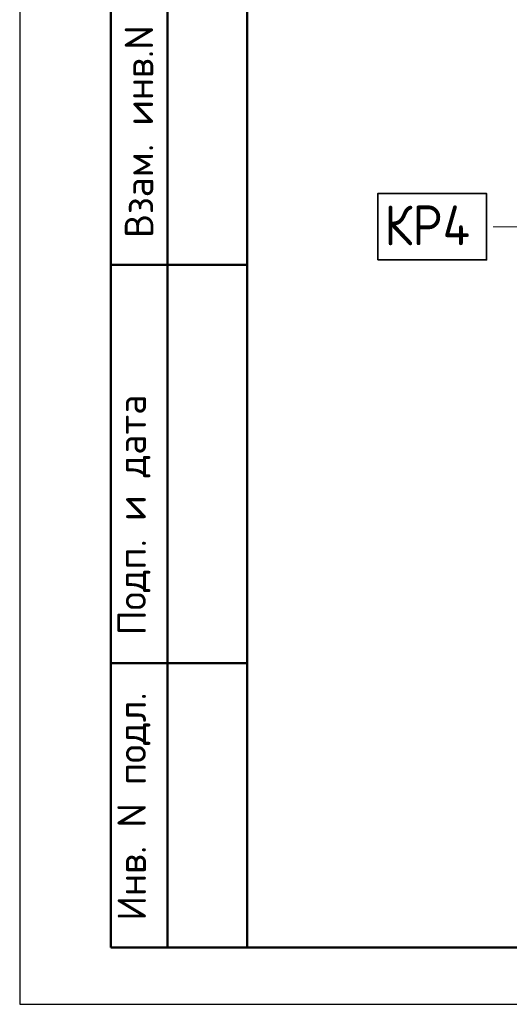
# Model space of a CAD drawing. Header units: millimetres. Extents: x 0 to 50400, y 0 to 35640.
# Tile 1 of 46: x 0 to 5163, y 0 to 10385. Entities that reach past the tile are written whole.
import ezdxf

# ---------------------------------------------------------------- set-up
doc = ezdxf.new("R2010")
doc.units = ezdxf.units.MM
for name, color, linetype, lineweight in [('Standard', 7, 'Continuous', 25), ('Общий01', 7, 'Continuous', 13), ('Текст_ общее', 7, 'Continuous', 25)]:
    doc.layers.add(name, color=color, linetype=linetype, lineweight=lineweight)
doc.styles.add('ISOCPEUR', font='txt')

msp = doc.modelspace()

# ---------------------------------------------------------------- linework, layer by layer
at = {"layer": 'Standard', "color": 7, "linetype": 'Continuous', "lineweight": 25, "transparency": 33554687}
msp.add_line((2400, 35040), (2400, 1270), dxfattribs=at)
at = {"layer": 'Standard', "color": 7, "linetype": 'Continuous', "lineweight": 50, "transparency": 33554687}
for p, q in [((960, 600), (960, 10800)), ((960, 600), (960, 10800)), ((1560, 600), (1560, 10800)), ((960, 7800), (2400, 7800)), ((960, 3600), (2400, 3600)), ((2400, 600), (960, 600))]:
    msp.add_line(p, q, dxfattribs=at)
at = {"layer": 'Standard', "color": 7, "linetype": 'Continuous', "lineweight": 25, "transparency": 33554687}
msp.add_lwpolyline([(0, 0), (50400, 0), (50400, 35640), (0, 35640), (0, 0)], close=True, dxfattribs=at)
at = {"layer": 'Standard', "color": 7, "linetype": 'Continuous', "lineweight": 50, "transparency": 33554687}
msp.add_lwpolyline([(2400, 35040), (49800, 35040), (49800, 600), (2400, 600), (2400, 35040)], close=True, dxfattribs=at)
at = {"layer": 'Общий01', "color": 7, "linetype": 'Continuous', "lineweight": 13, "transparency": 33554687}
msp.add_line((6462, 8201), (4994, 8201), dxfattribs=at)
at = {"layer": 'Текст_ общее', "color": 7, "linetype": 'Continuous', "lineweight": 35, "transparency": 33554687}
msp.add_lwpolyline([(3775, 7851), (4923, 7851), (4923, 8551), (3775, 8551), (3775, 7851)], dxfattribs=at)

# ---------------------------------------------------------------- texts
at = {"layer": 'Standard', "color": 7, "linetype": 'Continuous', "lineweight": 50, "transparency": 33554687, "char_height": 300, "attachment_point": 7, "rotation": 90, "style": 'ISOCPEUR'}
for s, insert, width in [('\\A1;{\\fISOCPEUR|i0|b0;\\H300.000000;\\W1.000000;\\C7;Взам. инв.N}\\P', (1408, 8083), 2290.92), ('\\A1;{\\fISOCPEUR|i0|b0;\\H300.000000;\\W1.000000;\\C7;Подп. и дата}\\P', (1379, 3891), 2636.47), ('\\A1;{\\fISOCPEUR|i0|b0;\\H300.000000;\\W1.000000;\\C7;Инв. N подл.}\\P', (1379, 881), 2426.15)]:
    msp.add_mtext(s, dxfattribs=dict(at, insert=insert, width=width))
at = {"layer": 'Текст_ общее', "color": 7, "linetype": 'Continuous', "lineweight": 35, "transparency": 33554687, "insert": (3845, 8005), "char_height": 420, "width": 1201.29, "attachment_point": 7, "style": 'ISOCPEUR'}
msp.add_mtext('\\W0.92;КР4', dxfattribs=at)

doc.saveas('drawing.dxf')
